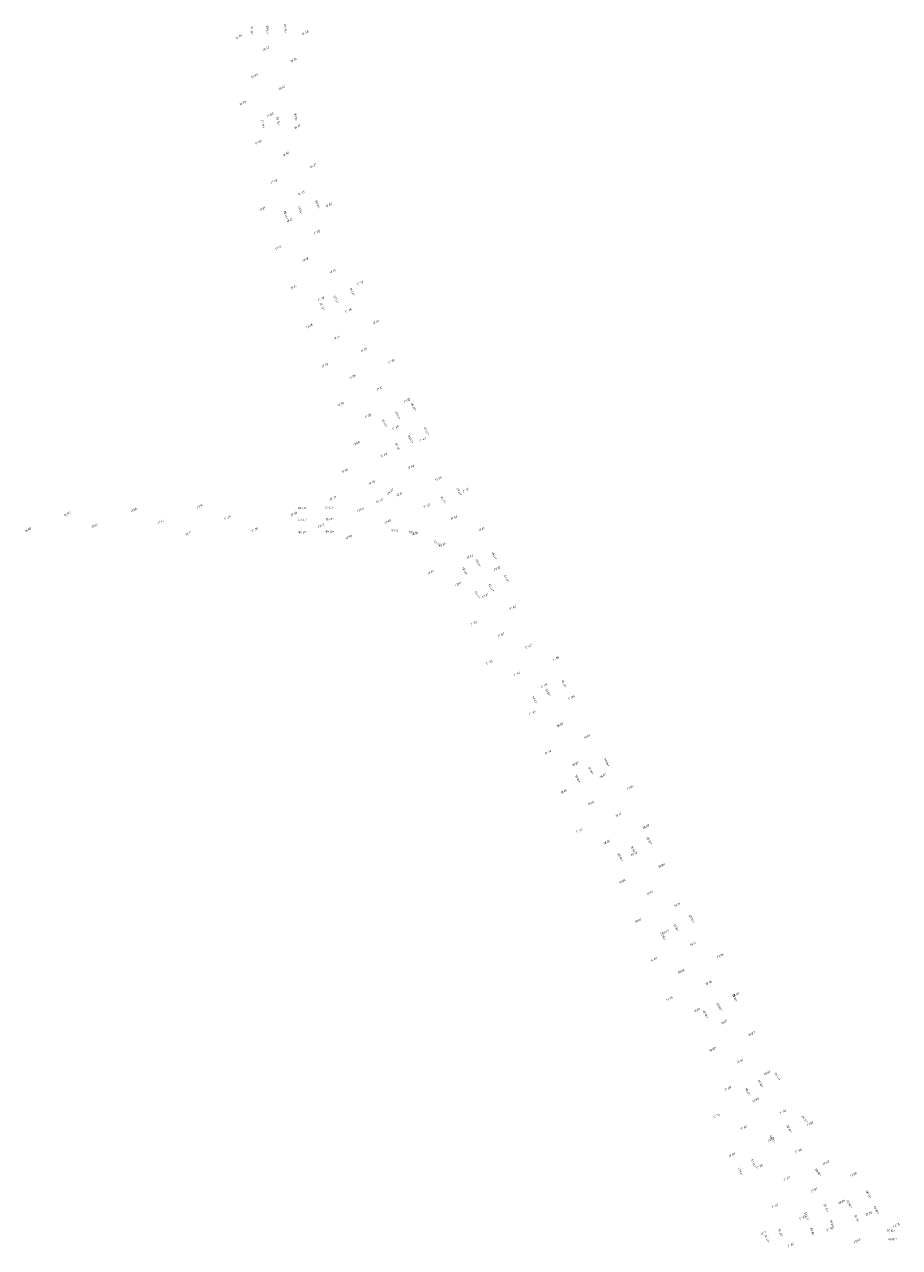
# Model space of a CAD drawing. Header units: metres. Extents: x 202983 to 204040, y 388598 to 392940.
# Tile 15 of 19: x 203069 to 203216, y 392192 to 392397. Entities that reach past the tile are written whole.
import ezdxf

# ---------------------------------------------------------------- set-up
doc = ezdxf.new("R2010")
doc.units = ezdxf.units.M
doc.layers.add('B-WE-OG-HOOGTEPUNT-T18', color=252, linetype='Continuous', lineweight=18)
doc.layers.add('N-WE-OG-HOOGTEPUNT-T25', color=7, linetype='Continuous', lineweight=25)
doc.styles.add('NLCS-ISO', font='NLCS-ISO.ttf')
doc.styles.add('NLCS-ISO-M200-T18', font='NLCS-ISO.ttf', dxfattribs={"height": 0.36})

msp = doc.modelspace()

# ---------------------------------------------------------------- texts
at = {"layer": 'B-WE-OG-HOOGTEPUNT-T18', "linetype": 'Continuous', "lineweight": 18, "char_height": 0.36, "attachment_point": 8, "rotation": 27, "style": 'NLCS-ISO'}
for s, insert in [('{\\fNLCS-ISO|b0|i1|c0|p2;\\C256;16.74}', (203105.5, 392394.63, 16.74)), ('{\\fNLCS-ISO|b0|i1|c0|p2;\\C256;16.48}', (203116.66, 392395.3, 16.48)), ('{\\fNLCS-ISO|b0|i1|c0|p2;\\C256;16.70}', (203110.1, 392392.67, 16.7)), ('{\\fNLCS-ISO|b0|i1|c0|p2;\\C256;16.51}', (203114.69, 392390.7, 16.51)), ('{\\fNLCS-ISO|b0|i1|c0|p2;\\C256;16.83}', (203108.13, 392388.07, 16.83)), ('{\\fNLCS-ISO|b0|i1|c0|p2;\\C256;16.69}', (203112.73, 392386.1, 16.69)), ('{\\fNLCS-ISO|b0|i1|c0|p2;\\C256;16.78}', (203106.16, 392383.47, 16.78)), ('{\\fNLCS-ISO|b0|i1|c0|p2;\\C256;16.85}', (203110.76, 392381.51, 16.85)), ('{\\fNLCS-ISO|b0|i1|c0|p2;\\C256;16.70}', (203115.36, 392379.54, 16.7)), ('{\\fNLCS-ISO|b0|i1|c0|p2;\\C256;16.92}', (203108.79, 392376.91, 16.92)), ('{\\fNLCS-ISO|b0|i1|c0|p2;\\C256;16.90}', (203113.39, 392374.94, 16.9)), ('{\\fNLCS-ISO|b0|i1|c0|p2;\\C256;16.77}', (203117.99, 392372.98, 16.77)), ('{\\fNLCS-ISO|b0|i1|c0|p2;\\C256;17.03}', (203111.42, 392370.35, 17.03)), ('{\\fNLCS-ISO|b0|i1|c0|p2;\\C256;16.95}', (203116.02, 392368.38, 16.95)), ('{\\fNLCS-ISO|b0|i1|c0|p2;\\C256;17.01}', (203109.46, 392365.75, 17.01)), ('{\\fNLCS-ISO|b0|i1|c0|p2;\\C256;16.89}', (203120.62, 392366.41, 16.89)), ('{\\fNLCS-ISO|b0|i1|c0|p2;\\C256;17.10}', (203114.06, 392363.78, 17.1)), ('{\\fNLCS-ISO|b0|i1|c0|p2;\\C256;17.05}', (203118.65, 392361.82, 17.05)), ('{\\fNLCS-ISO|b0|i1|c0|p2;\\C256;17.11}', (203112.09, 392359.18, 17.11)), ('{\\fNLCS-ISO|b0|i1|c0|p2;\\C256;17.18}', (203116.69, 392357.22, 17.18)), ('{\\fNLCS-ISO|b0|i1|c0|p2;\\C256;17.15}', (203121.28, 392355.25, 17.15)), ('{\\fNLCS-ISO|b0|i1|c0|p2;\\C256;17.12}', (203125.88, 392353.29, 17.12)), ('{\\fNLCS-ISO|b0|i1|c0|p2;\\C256;17.24}', (203114.72, 392352.62, 17.24)), ('{\\fNLCS-ISO|b0|i1|c0|p2;\\C256;17.26}', (203119.32, 392350.65, 17.26)), ('{\\fNLCS-ISO|b0|i1|c0|p2;\\C256;17.25}', (203123.91, 392348.69, 17.25)), ('{\\fNLCS-ISO|b0|i1|c0|p2;\\C256;17.28}', (203117.35, 392346.06, 17.28)), ('{\\fNLCS-ISO|b0|i1|c0|p2;\\C256;17.19}', (203128.51, 392346.72, 17.19)), ('{\\fNLCS-ISO|b0|i1|c0|p2;\\C256;17.31}', (203121.95, 392344.09, 17.31)), ('{\\fNLCS-ISO|b0|i1|c0|p2;\\C256;17.34}', (203126.54, 392342.12, 17.34)), ('{\\fNLCS-ISO|b0|i1|c0|p2;\\C256;17.33}', (203119.98, 392339.49, 17.33)), ('{\\fNLCS-ISO|b0|i1|c0|p2;\\C256;17.26}', (203131.14, 392340.16, 17.26)), ('{\\fNLCS-ISO|b0|i1|c0|p2;\\C256;17.38}', (203124.58, 392337.53, 17.38)), ('{\\fNLCS-ISO|b0|i1|c0|p2;\\C256;17.37}', (203129.18, 392335.56, 17.37)), ('{\\fNLCS-ISO|b0|i1|c0|p2;\\C256;17.38}', (203122.61, 392332.93, 17.38)), ('{\\fNLCS-ISO|b0|i1|c0|p2;\\C256;17.32}', (203133.77, 392333.59, 17.32)), ('{\\fNLCS-ISO|b0|i1|c0|p2;\\C256;17.35}', (203127.21, 392330.96, 17.35)), ('{\\fNLCS-ISO|b0|i1|c0|p2;\\C256;17.39}', (203131.81, 392329, 17.39)), ('{\\fNLCS-ISO|b0|i1|c0|p2;\\C256;17.40}', (203125.24, 392326.37, 17.4)), ('{\\fNLCS-ISO|b0|i1|c0|p2;\\C256;17.43}', (203136.4, 392327.03, 17.43)), ('{\\fNLCS-ISO|b0|i1|c0|p2;\\C256;17.40}', (203129.84, 392324.4, 17.4)), ('{\\fNLCS-ISO|b0|i1|c0|p2;\\C256;17.44}', (203134.44, 392322.43, 17.44)), ('{\\fNLCS-ISO|b0|i1|c0|p2;\\C256;17.50}', (203123.28, 392321.77, 17.5)), ('{\\fNLCS-ISO|b0|i1|c0|p2;\\C256;17.54}', (203139.03, 392320.47, 17.54)), ('{\\fNLCS-ISO|b0|i1|c0|p2;\\C256;17.38}', (203127.87, 392319.8, 17.38)), ('{\\fNLCS-ISO|b0|i1|c0|p2;\\C256;17.55}', (203143.63, 392318.5, 17.55)), ('{\\fNLCS-ISO|b0|i1|c0|p2;\\C256;17.48}', (203121.31, 392317.17, 17.48)), ('{\\fNLCS-ISO|b0|i1|c0|p2;\\C256;17.41}', (203132.47, 392317.84, 17.41)), ('{\\fNLCS-ISO|b0|i1|c0|p2;\\C256;16.95}', (203076.67, 392314.52, 16.95)), ('{\\fNLCS-ISO|b0|i1|c0|p2;\\C256;17.06}', (203087.83, 392315.18, 17.06)), ('{\\fNLCS-ISO|b0|i1|c0|p2;\\C256;17.14}', (203098.99, 392315.84, 17.14)), ('{\\fNLCS-ISO|b0|i1|c0|p2;\\C256;17.38}', (203114.75, 392314.54, 17.38)), ('{\\fNLCS-ISO|b0|i1|c0|p2;\\C256;17.40}', (203125.91, 392315.21, 17.4)), ('{\\fNLCS-ISO|b0|i1|c0|p2;\\C256;17.52}', (203137.07, 392315.87, 17.52)), ('{\\fNLCS-ISO|b0|i1|c0|p2;\\C256;17.02}', (203081.26, 392312.55, 17.02)), ('{\\fNLCS-ISO|b0|i1|c0|p2;\\C256;17.14}', (203092.42, 392313.21, 17.14)), ('{\\fNLCS-ISO|b0|i1|c0|p2;\\C256;17.26}', (203103.59, 392313.88, 17.26)), ('{\\fNLCS-ISO|b0|i1|c0|p2;\\C256;17.30}', (203108.18, 392311.91, 17.3)), ('{\\fNLCS-ISO|b0|i1|c0|p2;\\C256;17.42}', (203119.34, 392312.58, 17.42)), ('{\\fNLCS-ISO|b0|i1|c0|p2;\\C256;17.45}', (203130.5, 392313.24, 17.45)), ('{\\fNLCS-ISO|b0|i1|c0|p2;\\C256;17.64}', (203141.66, 392313.9, 17.64)), ('{\\fNLCS-ISO|b0|i1|c0|p2;\\C256;17.61}', (203146.26, 392311.94, 17.61)), ('{\\fNLCS-ISO|b0|i1|c0|p2;\\C256;16.88}', (203070.1, 392311.88, 16.88)), ('{\\fNLCS-ISO|b0|i1|c0|p2;\\C256;17.17}', (203097.02, 392311.25, 17.17)), ('{\\fNLCS-ISO|b0|i1|c0|p2;\\C256;17.50}', (203123.94, 392310.61, 17.5)), ('{\\fNLCS-ISO|b0|i1|c0|p2;\\C256;17.56}', (203135.1, 392311.27, 17.56)), ('{\\fNLCS-ISO|b0|i1|c0|p2;\\C256;17.58}', (203139.7, 392309.31, 17.58)), ('{\\fNLCS-ISO|b0|i1|c0|p2;\\C256;17.70}', (203144.3, 392307.34, 17.7)), ('{\\fNLCS-ISO|b0|i1|c0|p2;\\C256;17.61}', (203137.73, 392304.71, 17.61)), ('{\\fNLCS-ISO|b0|i1|c0|p2;\\C256;17.72}', (203148.89, 392305.37, 17.72)), ('{\\fNLCS-ISO|b0|i1|c0|p2;\\C256;17.81}', (203142.33, 392302.74, 17.81)), ('{\\fNLCS-ISO|b0|i1|c0|p2;\\C256;17.77}', (203146.93, 392300.78, 17.77)), ('{\\fNLCS-ISO|b0|i1|c0|p2;\\C256;17.83}', (203151.52, 392298.81, 17.83)), ('{\\fNLCS-ISO|b0|i1|c0|p2;\\C256;17.73}', (203144.96, 392296.18, 17.73)), ('{\\fNLCS-ISO|b0|i1|c0|p2;\\C256;17.83}', (203149.56, 392294.21, 17.83)), ('{\\fNLCS-ISO|b0|i1|c0|p2;\\C256;17.92}', (203154.15, 392292.25, 17.92)), ('{\\fNLCS-ISO|b0|i1|c0|p2;\\C256;17.73}', (203147.59, 392289.62, 17.73)), ('{\\fNLCS-ISO|b0|i1|c0|p2;\\C256;17.86}', (203158.75, 392290.28, 17.86)), ('{\\fNLCS-ISO|b0|i1|c0|p2;\\C256;17.90}', (203152.19, 392287.65, 17.9)), ('{\\fNLCS-ISO|b0|i1|c0|p2;\\C256;17.99}', (203156.78, 392285.68, 17.99)), ('{\\fNLCS-ISO|b0|i1|c0|p2;\\C256;17.96}', (203161.38, 392283.72, 17.96)), ('{\\fNLCS-ISO|b0|i1|c0|p2;\\C256;17.95}', (203154.82, 392281.09, 17.95)), ('{\\fNLCS-ISO|b0|i1|c0|p2;\\C256;18.03}', (203159.42, 392279.12, 18.03)), ('{\\fNLCS-ISO|b0|i1|c0|p2;\\C256;18.01}', (203164.01, 392277.15, 18.01)), ('{\\fNLCS-ISO|b0|i1|c0|p2;\\C256;17.94}', (203157.45, 392274.52, 17.94)), ('{\\fNLCS-ISO|b0|i1|c0|p2;\\C256;18.05}', (203162.05, 392272.56, 18.05)), ('{\\fNLCS-ISO|b0|i1|c0|p2;\\C256;18.07}', (203166.64, 392270.59, 18.07)), ('{\\fNLCS-ISO|b0|i1|c0|p2;\\C256;18.03}', (203160.08, 392267.96, 18.03)), ('{\\fNLCS-ISO|b0|i1|c0|p2;\\C256;17.95}', (203171.24, 392268.62, 17.95)), ('{\\fNLCS-ISO|b0|i1|c0|p2;\\C256;18.05}', (203164.68, 392265.99, 18.05)), ('{\\fNLCS-ISO|b0|i1|c0|p2;\\C256;18.12}', (203169.27, 392264.03, 18.12)), ('{\\fNLCS-ISO|b0|i1|c0|p2;\\C256;17.92}', (203162.71, 392261.4, 17.92)), ('{\\fNLCS-ISO|b0|i1|c0|p2;\\C256;18.03}', (203173.87, 392262.06, 18.03)), ('{\\fNLCS-ISO|b0|i1|c0|p2;\\C256;18.06}', (203167.31, 392259.43, 18.06)), ('{\\fNLCS-ISO|b0|i1|c0|p2;\\C256;18.13}', (203171.9, 392257.46, 18.13)), ('{\\fNLCS-ISO|b0|i1|c0|p2;\\C256;18.08}', (203176.5, 392255.5, 18.08)), ('{\\fNLCS-ISO|b0|i1|c0|p2;\\C256;18.04}', (203169.94, 392252.87, 18.04)), ('{\\fNLCS-ISO|b0|i1|c0|p2;\\C256;18.12}', (203174.53, 392250.9, 18.12)), ('{\\fNLCS-ISO|b0|i1|c0|p2;\\C256;18.10}', (203179.13, 392248.93, 18.1)), ('{\\fNLCS-ISO|b0|i1|c0|p2;\\C256;18.00}', (203172.57, 392246.3, 18)), ('{\\fNLCS-ISO|b0|i1|c0|p2;\\C256;18.09}', (203177.17, 392244.34, 18.09)), ('{\\fNLCS-ISO|b0|i1|c0|p2;\\C256;18.11}', (203181.76, 392242.37, 18.11)), ('{\\fNLCS-ISO|b0|i1|c0|p2;\\C256;17.96}', (203186.36, 392240.4, 17.96)), ('{\\fNLCS-ISO|b0|i1|c0|p2;\\C256;17.98}', (203175.2, 392239.74, 17.98)), ('{\\fNLCS-ISO|b0|i1|c0|p2;\\C256;18.06}', (203179.8, 392237.77, 18.06)), ('{\\fNLCS-ISO|b0|i1|c0|p2;\\C256;18.10}', (203184.39, 392235.81, 18.1)), ('{\\fNLCS-ISO|b0|i1|c0|p2;\\C256;17.94}', (203177.83, 392233.18, 17.94)), ('{\\fNLCS-ISO|b0|i1|c0|p2;\\C256;18.03}', (203188.99, 392233.84, 18.03)), ('{\\fNLCS-ISO|b0|i1|c0|p2;\\C256;18.01}', (203182.43, 392231.21, 18.01)), ('{\\fNLCS-ISO|b0|i1|c0|p2;\\C256;18.07}', (203187.02, 392229.24, 18.07)), ('{\\fNLCS-ISO|b0|i1|c0|p2;\\C256;18.03}', (203191.62, 392227.28, 18.03)), ('{\\fNLCS-ISO|b0|i1|c0|p2;\\C256;18.02}', (203185.06, 392224.65, 18.02)), ('{\\fNLCS-ISO|b0|i1|c0|p2;\\C256;18.02}', (203189.65, 392222.68, 18.02)), ('{\\fNLCS-ISO|b0|i1|c0|p2;\\C256;18.00}', (203194.25, 392220.71, 18)), ('{\\fNLCS-ISO|b0|i1|c0|p2;\\C256;17.89}', (203187.69, 392218.08, 17.89)), ('{\\fNLCS-ISO|b0|i1|c0|p2;\\C256;17.97}', (203192.29, 392216.12, 17.97)), ('{\\fNLCS-ISO|b0|i1|c0|p2;\\C256;17.74}', (203185.72, 392213.49, 17.74)), ('{\\fNLCS-ISO|b0|i1|c0|p2;\\C256;17.98}', (203196.88, 392214.15, 17.98)), ('{\\fNLCS-ISO|b0|i1|c0|p2;\\C256;17.83}', (203190.32, 392211.52, 17.83)), ('{\\fNLCS-ISO|b0|i1|c0|p2;\\C256;17.92}', (203201.48, 392212.18, 17.92)), ('{\\fNLCS-ISO|b0|i1|c0|p2;\\C256;17.92}', (203194.92, 392209.55, 17.92)), ('{\\fNLCS-ISO|b0|i1|c0|p2;\\C256;17.98}', (203199.51, 392207.59, 17.98)), ('{\\fNLCS-ISO|b0|i1|c0|p2;\\C256;17.69}', (203188.35, 392206.92, 17.69)), ('{\\fNLCS-ISO|b0|i1|c0|p2;\\C256;17.97}', (203204.11, 392205.62, 17.97)), ('{\\fNLCS-ISO|b0|i1|c0|p2;\\C256;17.79}', (203192.95, 392204.96, 17.79)), ('{\\fNLCS-ISO|b0|i1|c0|p2;\\C256;17.90}', (203208.71, 392203.65, 17.9)), ('{\\fNLCS-ISO|b0|i1|c0|p2;\\C256;17.99}', (203197.55, 392202.99, 17.99)), ('{\\fNLCS-ISO|b0|i1|c0|p2;\\C256;17.97}', (203202.14, 392201.02, 17.97)), ('{\\fNLCS-ISO|b0|i1|c0|p2;\\C256;18.06}', (203206.74, 392199.06, 18.06)), ('{\\fNLCS-ISO|b0|i1|c0|p2;\\C256;17.80}', (203195.58, 392198.39, 17.8)), ('{\\fNLCS-ISO|b0|i1|c0|p2;\\C256;17.89}', (203211.34, 392197.09, 17.89)), ('{\\fNLCS-ISO|b0|i1|c0|p2;\\C256;17.95}', (203200.18, 392196.43, 17.95)), ('{\\fNLCS-ISO|b0|i1|c0|p2;\\C256;17.78}', (203215.94, 392195.12, 17.78)), ('{\\fNLCS-ISO|b0|i1|c0|p2;\\C256;17.71}', (203193.61, 392193.8, 17.71)), ('{\\fNLCS-ISO|b0|i1|c0|p2;\\C256;17.95}', (203204.77, 392194.46, 17.95)), ('{\\fNLCS-ISO|b0|i1|c0|p2;\\C256;17.80}', (203198.21, 392191.83, 17.8)), ('{\\fNLCS-ISO|b0|i1|c0|p2;\\C256;17.93}', (203209.37, 392192.49, 17.93))]:
    msp.add_mtext(s, dxfattribs=dict(at, insert=insert))
at = {"layer": 'N-WE-OG-HOOGTEPUNT-T25', "linetype": 'Continuous', "lineweight": 25, "char_height": 0.36, "attachment_point": 8, "style": 'NLCS-ISO-M200-T18'}
for s, insert, rotation in [('{\\fNLCS-ISO|b0|i0|c0|p2;+16.65}', (203110.44, 392396.01, 16.65), 92.9732), ('+16.49', (203113.43, 392396.16, 16.59), 92.9732), ('+16.72', (203107.82, 392395.81, 16.59), 92.9732), ('+16.90', (203109.69, 392380.21, 16.76), 100.4116), ('{\\fNLCS-ISO|b0|i0|c0|p2;+16.82}', (203112.24, 392380.69, 16.82), 100.4116), ('+16.68', (203115.21, 392381.24, 16.76), 100.4116), ('{\\fNLCS-ISO|b0|i0|c0|p2;+17.03}', (203115.99, 392365.75, 17.03), 107.731), ('+16.90', (203118.87, 392366.68, 16.97), 107.731), ('+17.08', (203113.54, 392364.95, 16.97), 107.731), ('+17.16', (203124.7, 392352.08, 17.19), 115.4859), ('+17.27', (203119.67, 392349.6, 17.19), 115.4859), ('{\\fNLCS-ISO|b0|i0|c0|p2;+17.25}', (203121.99, 392350.79, 17.25), 115.4859), ('{\\fNLCS-ISO|b0|i0|c0|p2;+17.36}', (203135, 392332.76, 17.36), 118.5261), ('{\\fNLCS-ISO|b0|i0|c0|p2;+17.42}', (203132.33, 392331.35, 17.42), 118.5261), ('{\\fNLCS-ISO|b0|i0|c0|p2;+17.36}', (203130.09, 392330.05, 17.36), 118.5261), ('+17.44', (203137.14, 392328.71, 17.36), 118.5261), ('+17.50', (203134.49, 392327.31, 17.42), 118.5261), ('+17.44', (203132.29, 392326.07, 17.36), 118.5261), ('+17.44', (203130.8, 392318.61, 17.36), 230.1739), ('+17.63', (203142.64, 392318.53, 17.36), 118.5261), ('+17.44', (203129.05, 392317.11, 17.36), 210.9705), ('+17.70', (203140.03, 392317.09, 17.36), 118.5261), ('+17.38', (203116.11, 392315.88, 17.36), 180.836), ('+17.46', (203120.66, 392315.97, 17.36), 180.836), ('+17.43', (203116.19, 392313.95, 17.36), 180.836), ('+17.51', (203120.74, 392314.03, 17.36), 180.836), ('+17.38', (203116.21, 392311.84, 17.36), 180.836), ('+17.46', (203120.76, 392311.91, 17.36), 180.836), ('+17.56', (203131.79, 392312.13, 17.36), 177.8481), ('+17.65', (203134.79, 392311.7, 17.36), 165.7145), ('+17.73', (203139.01, 392309.94, 17.36), 148.6556), ('+17.81', (203148.52, 392307.81, 17.73), 118.5261), ('+17.87', (203145.83, 392306.55, 17.79), 118.5261), ('+17.81', (203143.6, 392305.23, 17.73), 118.5261), ('{\\fNLCS-ISO|b0|i0|c0|p2;+17.73}', (203150.68, 392303.88, 17.73), 118.5261), ('{\\fNLCS-ISO|b0|i0|c0|p2;+17.79}', (203148.06, 392302.42, 17.79), 118.5261), ('{\\fNLCS-ISO|b0|i0|c0|p2;+17.73}', (203145.76, 392301.21, 17.73), 118.5261), ('{\\fNLCS-ISO|b0|i0|c0|p2;+17.94}', (203160.26, 392286.28, 17.94), 118.5261), ('{\\fNLCS-ISO|b0|i0|c0|p2;+17.94}', (203155.37, 392283.54, 17.94), 118.5261), ('{\\fNLCS-ISO|b0|i0|c0|p2;+18.00}', (203157.59, 392284.81, 18), 118.5261), ('{\\fNLCS-ISO|b0|i0|c0|p2;+18.04}', (203167.42, 392273.1, 18.04), 118.5261), ('{\\fNLCS-ISO|b0|i0|c0|p2;+18.10}', (203164.78, 392271.66, 18.1), 118.5261), ('{\\fNLCS-ISO|b0|i0|c0|p2;+18.04}', (203162.54, 392270.36, 18.04), 118.5261), ('{\\fNLCS-ISO|b0|i0|c0|p2;+18.08}', (203174.59, 392259.91, 18.08), 118.5261), ('{\\fNLCS-ISO|b0|i0|c0|p2;+18.08}', (203169.69, 392257.17, 18.08), 118.5261), ('{\\fNLCS-ISO|b0|i0|c0|p2;+18.14}', (203171.89, 392258.45, 18.14), 118.5261), ('{\\fNLCS-ISO|b0|i0|c0|p2;+18.07}', (203181.72, 392246.81, 18.07), 118.5261), ('{\\fNLCS-ISO|b0|i0|c0|p2;+18.13}', (203179.12, 392245.3, 18.13), 118.5261), ('{\\fNLCS-ISO|b0|i0|c0|p2;+18.07}', (203176.88, 392243.94, 18.07), 118.5261), ('{\\fNLCS-ISO|b0|i0|c0|p2;+18.08}', (203186.34, 392232.02, 18.08), 118.5261), ('{\\fNLCS-ISO|b0|i0|c0|p2;+18.02}', (203188.93, 392233.55, 18.02), 118.5261), ('{\\fNLCS-ISO|b0|i0|c0|p2;+18.02}', (203184.04, 392230.8, 18.02), 118.5261), ('{\\fNLCS-ISO|b0|i0|c0|p2;+17.96}', (203196.11, 392220.38, 17.96), 120.1381), ('{\\fNLCS-ISO|b0|i0|c0|p2;+17.96}', (203191.17, 392217.78, 17.96), 120.1381), ('{\\fNLCS-ISO|b0|i0|c0|p2;+18.02}', (203193.29, 392219.11, 18.02), 120.1381), ('{\\fNLCS-ISO|b0|i0|c0|p2;+18.00}', (203198.08, 392211.58, 18), 120.1381), ('{\\fNLCS-ISO|b0|i0|c0|p2;+17.93}', (203200.69, 392213.19, 17.93), 130.0343), ('{\\fNLCS-ISO|b0|i0|c0|p2;+17.93}', (203195.28, 392209.84, 17.93), 120.1381), ('+17.75', (203192.08, 392205.8, 18.02), 110.6057), ('+17.67', (203189.93, 392204.4, 18.02), 110.6057), ('{\\fNLCS-ISO|b0|i0|c0|p2;+18.00}', (203202.94, 392204.27, 18), 123.6747), ('{\\fNLCS-ISO|b0|i0|c0|p2;+18.02}', (203208.16, 392198.95, 18.02), 119.913), ('+17.95', (203211.43, 392200.55, 18.02), 119.913), ('+17.95', (203200.99, 392196.87, 18.02), 110.6057), ('{\\fNLCS-ISO|b0|i0|c0|p2;+18.02}', (203204.27, 392198.25, 18.02), 110.6057), ('+18.03', (203212.72, 392197.96, 18.02), 114.5622), ('+18.10', (203205.32, 392195.57, 18.02), 110.6057), ('+18.10', (203209.46, 392196.44, 18.02), 114.5622), ('+17.72', (203194.37, 392193.13, 18.02), 112.9139), ('+17.76', (203196.63, 392194.11, 18.02), 110.6057), ('+18.03', (203201.98, 392194.24, 18.02), 110.6057), ('+18.00', (203215.02, 392194.61, 18.02), 177.7368), ('+18.00', (203215.29, 392193.15, 18.02), 183.2328)]:
    msp.add_mtext(s, dxfattribs=dict(at, insert=insert, rotation=rotation))

doc.saveas('drawing.dxf')
